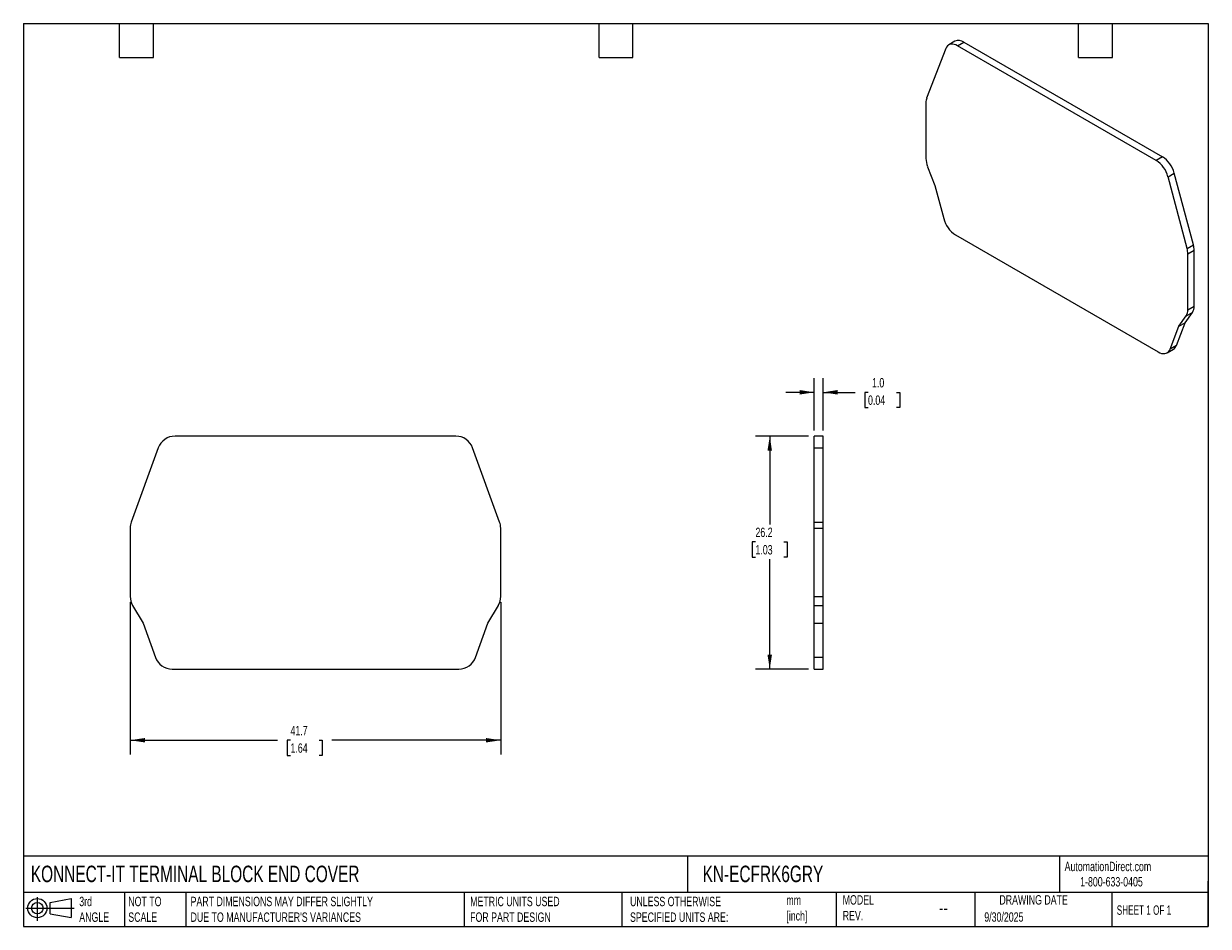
# Model space of a CAD drawing. Header units: millimetres. Extents: x 3 to 137, y 3 to 105.
import ezdxf

# ---------------------------------------------------------------- set-up
doc = ezdxf.new("R2010")
doc.units = ezdxf.units.MM
doc.header["$LTSCALE"] = 0.5
doc.linetypes.add('SLD-Solid', pattern=[0])
doc.layers.add('DIMENSIONS', color=140, linetype='SLD-Solid', lineweight=25)
doc.layers.add('TEXT', color=140, linetype='SLD-Solid', lineweight=25)
doc.layers.add('SLD-DEFPOINTS', color=7, linetype='Continuous')
doc.styles.add('SLDTEXTSTYLE0', font='TXT', dxfattribs={"width": 0.7})
doc.styles.add('SLDTEXTSTYLE1', font='TXT', dxfattribs={"width": 0.65})
doc.dimstyles.new('SLDDIMSTYLE0', dxfattribs={"dimtxt": 1.079004, "dimasz": 1.651, "dimexe": 0, "dimexo": 0.0625, "dimgap": 0.269751, "dimtad": 0, "dimtih": 1, "dimtoh": 1, "dimdec": 1, "dimrnd": 1e-09, "dimzin": 12, "dimdsep": 46, "dimtxsty": 'SLDTEXTSTYLE0', "dimsah": 1, "dimcen": 0.09, "dimadec": 0, "dimazin": 3, "dimtfac": 1, "dimtdec": 1, "dimtofl": 0, "dimtmove": 0, "dimatfit": 3, "dimfxl": 0, "dimfrac": 2, "dimtolj": 1, "dimtzin": 12, "dimarcsym": 0})
doc.dimstyles.new('SLDDIMSTYLE1', dxfattribs={"dimtxt": 1.079004, "dimasz": 1.651, "dimexe": 0, "dimexo": 0.0625, "dimgap": 0.269751, "dimtad": 0, "dimtih": 1, "dimtoh": 1, "dimdec": 1, "dimrnd": 1e-09, "dimzin": 4, "dimdsep": 46, "dimtxsty": 'SLDTEXTSTYLE0', "dimsah": 1, "dimcen": 0.09, "dimadec": 0, "dimazin": 1, "dimtfac": 1, "dimtdec": 1, "dimtmove": 0, "dimatfit": 0, "dimfxl": 0, "dimfrac": 2, "dimtolj": 1, "dimtzin": 12, "dimarcsym": 0})

# ---------------------------------------------------------------- blocks, each defined once
blk = doc.blocks.new('Block11')
at = {"color": 7, "linetype": 'SLD-Solid', "lineweight": 18}
for p, q in [((0, 1.44), (5.44, 1.44)), ((1.29, 2.66), (1.29, 0)), ((2.74, 2.08), (5.09, 2.52)), ((2.74, 0.8), (2.74, 2.08)), ((5.09, 2.52), (5.09, 0.37)), ((2.74, 0.8), (5.09, 0.37))]:
    blk.add_line(p, q, dxfattribs=at)
for radius in [1.08, 0.643]:
    blk.add_circle((1.29, 1.44), radius, dxfattribs=at)
blk = doc.blocks.new('Block12')
at = {"layer": 'SLD-DEFPOINTS'}
blk.add_blockref('Block11', (0, 0), dxfattribs=at)
blk = doc.blocks.new('_D')
at = {"layer": 'DIMENSIONS'}
for p, q in [((15.17, 39.66), (15.17, 22.53)), ((56.87, 39.66), (56.87, 22.53)), ((15.17, 24.12), (31.75, 24.12)), ((33.21, 24.12), (32.85, 24.12)), ((32.85, 24.12), (32.85, 22.4)), ((36.42, 24.12), (36.78, 24.12)), ((36.78, 24.12), (36.78, 22.4)), ((56.87, 24.12), (37.88, 24.12)), ((32.85, 22.4), (33.21, 22.4)), ((36.78, 22.4), (36.42, 22.4))]:
    blk.add_line(p, q, dxfattribs=at)
for points in [[(15.17, 24.12), (16.82, 23.87), (16.82, 24.37)], [(56.87, 24.12), (55.22, 24.37), (55.22, 23.87)]]:
    blk.add_solid(points, dxfattribs=at)
at = {"layer": 'DIMENSIONS', "char_height": 1.058, "attachment_point": 1, "style": 'SLDTEXTSTYLE0'}
for s, insert in [('41.7', (33.21, 25.73)), ('1.64', (33.21, 23.77))]:
    blk.add_mtext(s, dxfattribs=dict(at, insert=insert))
blk = doc.blocks.new('_D_1')
at = {"layer": 'DIMENSIONS'}
for p, q in [((92.16, 58.99), (92.16, 64.87)), ((93.16, 58.99), (93.16, 64.87)), ((92.16, 63.28), (88.98, 63.28)), ((93.16, 63.28), (96.76, 63.28)), ((98.22, 63.28), (97.86, 63.28)), ((97.86, 63.28), (97.86, 61.57)), ((101.43, 63.28), (101.79, 63.28)), ((101.79, 63.28), (101.79, 61.57)), ((97.86, 61.57), (98.22, 61.57)), ((101.79, 61.57), (101.43, 61.57))]:
    blk.add_line(p, q, dxfattribs=at)
for points in [[(92.16, 63.28), (90.51, 63.54), (90.51, 63.03)], [(93.16, 63.28), (94.81, 63.03), (94.81, 63.54)]]:
    blk.add_solid(points, dxfattribs=at)
at = {"layer": 'DIMENSIONS', "char_height": 1.058, "attachment_point": 1, "style": 'SLDTEXTSTYLE0'}
for s, insert in [('1.0', (98.67, 64.89)), ('0.04', (98.22, 62.93))]:
    blk.add_mtext(s, dxfattribs=dict(at, insert=insert))
blk = doc.blocks.new('_D_2')
at = {"layer": 'DIMENSIONS'}
for p, q in [((91.52, 58.35), (85.57, 58.35)), ((87.16, 58.35), (87.16, 48.4)), ((85.55, 46.44), (85.19, 46.44)), ((85.19, 46.44), (85.19, 44.73)), ((88.76, 46.44), (89.12, 46.44)), ((89.12, 46.44), (89.12, 44.73)), ((85.19, 44.73), (85.55, 44.73)), ((87.16, 32.12), (87.16, 44.49)), ((89.12, 44.73), (88.76, 44.73)), ((91.52, 32.12), (85.57, 32.12))]:
    blk.add_line(p, q, dxfattribs=at)
for points in [[(87.16, 58.35), (86.9, 56.7), (87.41, 56.7)], [(87.16, 32.12), (87.41, 33.77), (86.9, 33.77)]]:
    blk.add_solid(points, dxfattribs=at)
at = {"layer": 'DIMENSIONS', "char_height": 1.058, "attachment_point": 1, "style": 'SLDTEXTSTYLE0'}
for s, insert in [('26.2', (85.55, 48.05)), ('1.03', (85.55, 46.09))]:
    blk.add_mtext(s, dxfattribs=dict(at, insert=insert))

msp = doc.modelspace()

# ---------------------------------------------------------------- linework, layer by layer
for p, q in [((108, 102.8), (107.3, 102.39)), ((108.3, 102.29), (109, 102.7)), ((109, 102.7), (131.36, 89.79)), ((106.97, 101.99), (104.82, 96.41)), ((130.66, 89.39), (108.3, 102.29)), ((104.73, 95.9), (104.73, 89.61)), ((131.36, 89.79), (130.66, 89.39)), ((104.92, 88.68), (105.75, 86.56)), ((131.99, 87.54), (132.69, 87.95)), ((134.13, 79.48), (131.99, 87.54)), ((134.84, 79.89), (132.69, 87.95)), ((105.75, 86.56), (106.74, 82.85)), ((108.06, 81.01), (130.89, 67.83)), ((134.13, 79.48), (134.84, 79.89)), ((134.22, 78.87), (134.93, 79.28)), ((134.22, 72.58), (134.22, 78.87)), ((134.93, 72.99), (134.93, 79.28)), ((133.91, 71.11), (134.74, 72.28)), ((134.03, 71.88), (134.74, 72.28)), ((134.22, 72.58), (134.93, 72.99)), ((132.22, 68.14), (133.21, 70.71)), ((132.93, 68.55), (133.91, 71.11)), ((133.21, 70.71), (134.03, 71.88)), ((133.21, 70.71), (133.91, 71.11)), ((131.89, 67.73), (132.6, 68.14)), ((132.93, 68.55), (132.22, 68.14)), ((51.83, 58.35), (20.21, 58.35)), ((93.16, 58.35), (92.16, 58.35)), ((92.16, 57.04), (92.16, 58.35)), ((93.16, 57.04), (93.16, 58.35)), ((18.33, 57.04), (15.29, 48.68)), ((56.75, 48.68), (53.71, 57.04)), ((92.16, 57.04), (93.16, 57.04)), ((92.16, 48.68), (92.16, 57.04)), ((93.16, 48.68), (93.16, 57.04)), ((92.16, 48.68), (93.16, 48.68)), ((92.16, 48), (92.16, 48.68)), ((93.16, 48), (93.16, 48.68)), ((15.17, 48), (15.17, 40.3)), ((56.87, 40.3), (56.87, 48)), ((92.16, 48), (93.16, 48)), ((92.16, 40.3), (92.16, 48)), ((93.16, 40.3), (93.16, 48)), ((92.16, 40.3), (93.16, 40.3)), ((92.16, 39.3), (92.16, 40.3)), ((93.16, 39.3), (93.16, 40.3)), ((15.44, 39.3), (16.61, 37.28)), ((55.44, 37.28), (56.61, 39.3)), ((92.16, 39.3), (93.16, 39.3)), ((92.16, 37.28), (92.16, 39.3)), ((93.16, 37.28), (93.16, 39.3)), ((16.61, 37.28), (18, 33.44)), ((54.04, 33.44), (55.44, 37.28)), ((92.16, 37.28), (93.16, 37.28)), ((92.16, 33.44), (92.16, 37.28)), ((93.16, 33.44), (93.16, 37.28)), ((93.16, 33.44), (92.16, 33.44)), ((92.16, 32.12), (92.16, 33.44)), ((93.16, 32.12), (93.16, 33.44)), ((19.88, 32.12), (52.16, 32.12)), ((92.16, 32.12), (93.16, 32.12))]:
    msp.add_line(p, q)
at = {"flags": 128}
for points in [[(108.3, 102.29), (108.11, 102.39), (107.92, 102.45), (107.74, 102.48), (107.57, 102.48), (107.41, 102.44), (107.27, 102.37), (107.15, 102.27), (107.05, 102.14), (106.97, 101.99)], [(130.89, 67.83), (131.08, 67.74), (131.27, 67.67), (131.45, 67.64), (131.62, 67.64), (131.78, 67.68), (131.92, 67.75), (132.04, 67.85), (132.14, 67.98), (132.22, 68.14)]]:
    msp.add_lwpolyline(points, dxfattribs=at)
for centre, radius, start, end in [((108.42, 101.88), 1, 54.3447, 114.3449), ((106.16, 95.92), 1.42, 160.0302, 180.9571), ((107.34, 89.66), 2.6, 181.1082, 202.0212), ((128.97, 86.77), 3.11, 14.4024, 57.224), ((129.68, 87.18), 3.11, 14.4024, 57.224), ((109.75, 83.62), 3.11, 194.4024, 237.224), ((131.84, 78.85), 2.38, 0.5722, 15.4036), ((132.55, 79.26), 2.38, 0.5722, 15.4036), ((132.99, 72.53), 1.23, 327.6508, 2.3515), ((133.7, 72.94), 1.23, 327.6508, 2.3515), ((132.2, 68.8), 0.765, 301.0174, 340.9948), ((20.21, 56.35), 2, 90, 160), ((51.83, 56.35), 2, 20, 90), ((17.17, 48), 2, 160, 180), ((54.87, 48), 2, 0, 20), ((17.17, 40.3), 2, 180, 210), ((54.87, 40.3), 2, 330, 0), ((19.88, 34.12), 2, 200, 270), ((52.16, 34.12), 2, 270, 340)]:
    msp.add_arc(centre, radius, start, end)
at = {"layer": 'TEXT'}
for p, q in [((3.17, 104.78), (136.52, 104.78)), ((3.17, 104.78), (3.17, 3.17)), ((13.97, 100.97), (13.97, 104.78)), ((17.78, 100.97), (17.78, 104.78)), ((67.94, 100.97), (67.94, 104.78)), ((71.75, 100.97), (71.75, 104.78)), ((121.92, 100.97), (121.92, 104.78)), ((125.73, 100.97), (125.73, 104.78)), ((136.52, 104.78), (136.52, 3.17)), ((13.97, 100.97), (17.78, 100.97)), ((67.94, 100.97), (71.75, 100.97)), ((121.92, 100.97), (125.73, 100.97)), ((136.52, 11.06), (3.17, 11.06)), ((77.88, 11.06), (77.88, 6.98)), ((119.79, 11.06), (119.79, 6.98)), ((136.52, 3.17), (136.52, 8.26)), ((136.52, 6.98), (3.17, 6.98)), ((14.52, 6.98), (14.52, 3.17)), ((21.42, 6.98), (21.42, 3.17)), ((52.74, 6.98), (52.74, 3.17)), ((70.5, 6.98), (70.5, 3.17)), ((94.65, 6.98), (94.65, 3.17)), ((110.23, 6.98), (110.23, 3.17)), ((125.67, 6.98), (125.67, 3.17)), ((3.17, 3.17), (136.52, 3.17))]:
    msp.add_line(p, q, dxfattribs=at)

# ---------------------------------------------------------------- block references
at = {"layer": 'SLD-DEFPOINTS'}
msp.add_blockref('Block12', (3.42, 3.78), dxfattribs=at)

# ---------------------------------------------------------------- texts
at = {"layer": 'TEXT'}
for s, insert, char_height, attachment_point, style in [('KONNECT-IT TERMINAL BLOCK END COVER', (3.98, 10), 1.8521, 1, 'SLDTEXTSTYLE0'), ('KN-ECFRK6GRY', (79.6, 10), 1.8521, 1, 'SLDTEXTSTYLE0'), ('AutomationDirect.com', (120.35, 10.44), 1.0583, 1, 'SLDTEXTSTYLE0'), ('1-800-633-0405', (122.1, 8.72), 1.0583, 1, 'SLDTEXTSTYLE0'), ('MODEL ^JREV.', (95.37, 6.68), 1.0583, 1, 'SLDTEXTSTYLE0'), ('DRAWING DATE', (116.86, 6.68), 1.0583, 2, 'SLDTEXTSTYLE0'), ('3rd^JANGLE', (9.43, 6.5), 1.058, 1, 'SLDTEXTSTYLE0'), ('NOT TO^JSCALE', (14.95, 6.5), 1.0583, 1, 'SLDTEXTSTYLE0'), ("PART DIMENSIONS MAY DIFFER SLIGHTLY ^JDUE TO MANUFACTURER'S VARIANCES", (21.96, 6.5), 1.0583, 1, 'SLDTEXTSTYLE0'), ('METRIC UNITS USED ^JFOR PART DESIGN', (53.43, 6.5), 1.0583, 1, 'SLDTEXTSTYLE0'), ('UNLESS OTHERWISE ^JSPECIFIED UNITS ARE:', (71.43, 6.5), 1.0583, 1, 'SLDTEXTSTYLE0'), ('mm^J[inch]', (89.03, 6.65), 1.058, 1, 'SLDTEXTSTYLE0'), ('SHEET 1 OF 1', (126.22, 5.53), 1.0583, 1, 'SLDTEXTSTYLE1'), ('--', (106.21, 6.06), 1.587, 1, 'SLDTEXTSTYLE0'), ('9/30/2025', (111.31, 4.75), 1.058, 1, 'SLDTEXTSTYLE0')]:
    msp.add_mtext(s, dxfattribs=dict(at, insert=insert, char_height=char_height, attachment_point=attachment_point, style=style))

# ---------------------------------------------------------------- dimensions: what is measured, and where the dimension line sits
at = {"layer": 'DIMENSIONS'}
for base, p1, p2, dimstyle, picture, middle in [((92.16, 63.28), (93.16, 58.35), (92.16, 58.35), 'SLDDIMSTYLE1', '_D_1', (99.82, 63.28)), ((15.17, 24.12), (56.87, 40.3), (15.17, 40.3), 'SLDDIMSTYLE0', '_D', (34.81, 24.12))]:
    dim = msp.add_linear_dim(base=base, p1=p1, p2=p2, dimstyle=dimstyle, dxfattribs=at)
    dim.commit()
    dim.dimension.update_dxf_attribs({"geometry": picture, "text_midpoint": middle, "dimtype": 160})
dim = msp.add_linear_dim(base=(87.16, 32.12), p1=(92.16, 58.35), p2=(92.16, 32.12), angle=90, dimstyle='SLDDIMSTYLE0', dxfattribs=at)
dim.commit()
dim.dimension.update_dxf_attribs({"geometry": '_D_2', "text_midpoint": (87.16, 46.44), "dimtype": 160})

doc.saveas('drawing.dxf')
